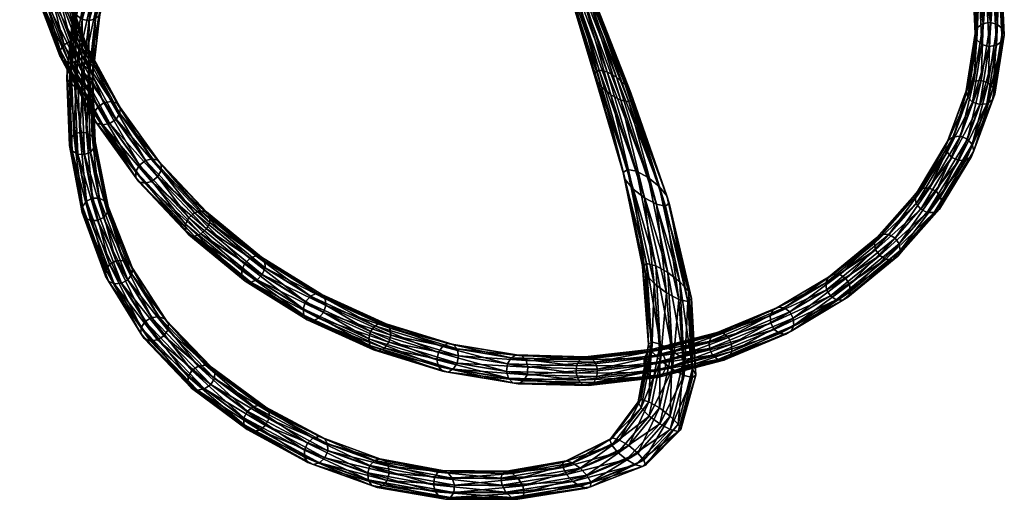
# Model space of a CAD drawing. Header units: centimetres. Extents: x -4.39 to 4.15, y -5.81 to 2.82.
# Tile 1 of 3: x -4.34 to 4.15, y -5.81 to -1.67. Entities that reach past the tile are written whole.
import ezdxf

# ---------------------------------------------------------------- set-up
doc = ezdxf.new("R2010")
doc.units = ezdxf.units.CM
doc.layers.get('0').update_dxf_attribs({"true_color": 0x5890e1})

msp = doc.modelspace()

# ---------------------------------------------------------------- meshes
at = {"color": 81, "true_color": 0x99e499}
mesh = msp.add_polyface(dxfattribs=at)
corners = [(0.3273, -0.6792, 35.9708), (0.5842, -1.4332, 36.3052), (0.6101, -1.4868, 36.3047), (0.3369, -0.7274, 35.967), (0.6108, -1.528, 36.293), (0.3318, -0.7653, 35.9541), (0.5836, -1.5457, 36.2736), (0.3104, -0.7828, 35.9357), (0.5323, -1.5353, 36.2517), (0.2741, -0.7754, 35.9169), (0.4699, -1.4996, 36.233), (0.2314, -0.7451, 35.9024), (0.4157, -1.4481, 36.2223), (0.6185, -2.1305, 36.7656), (0.3931, -1.3533, 36.2333), (0.3872, -1.3945, 36.2223), (0.6245, -2.183, 36.7639), (0.6565, -2.1082, 36.7816), (0.4295, -1.3353, 36.2525), (0.7256, -2.1214, 36.8075), (0.4833, -1.3456, 36.2749), (0.8066, -2.1668, 36.8361), (0.5391, -1.3815, 36.2942), (0.8803, -2.2328, 36.8603), (0.9297, -2.3021, 36.8736), (0.942, -2.3561, 36.8727), (0.9115, -2.3799, 36.8574), (0.8437, -2.3665, 36.8316), (0.7564, -2.3195, 36.8022), (0.6752, -2.2522, 36.7773), (0.8627, -2.9895, 37.5803), (0.8799, -3.051, 37.5885), (0.8993, -2.9635, 37.5933), (0.9784, -2.9797, 37.6242), (1.0782, -3.034, 37.6646), (1.1732, -3.1117, 37.7039), (1.2395, -3.1922, 37.7312), (1.2597, -3.2538, 37.7394), (1.2273, -3.2802, 37.7261), (1.1494, -3.2641, 37.6952), (1.0466, -3.2097, 37.6548), (0.9474, -3.1317, 37.6158), (1.0307, -3.8026, 38.5714), (1.0632, -3.7766, 38.5847), (1.1433, -3.795, 38.6209), (1.2492, -3.8526, 38.6702), (1.3525, -3.9337, 38.7191), (1.131, -3.9488, 38.6188), (1.0555, -3.8658, 38.584)]
mesh.append_faces([[corners[k] for k in face] for face in [(0, 1, 2), (3, 2, 4), (5, 4, 6), (7, 6, 8), (9, 8, 10), (11, 10, 12), (13, 14, 15), (15, 16, 13), (17, 18, 14), (14, 13, 17), (19, 20, 18), (18, 17, 19), (21, 22, 20), (20, 19, 21), (23, 1, 22), (22, 21, 23), (24, 2, 1), (1, 23, 24), (25, 4, 2), (2, 24, 25), (26, 6, 4), (4, 25, 26), (27, 8, 6), (6, 26, 27), (28, 10, 8), (8, 27, 28), (29, 12, 10), (10, 28, 29), (16, 15, 12), (12, 29, 16), (30, 13, 16), (16, 31, 30), (32, 17, 13), (13, 30, 32), (33, 19, 17), (17, 32, 33), (34, 21, 19), (19, 33, 34), (35, 23, 21), (21, 34, 35), (36, 24, 23), (23, 35, 36), (37, 25, 24), (24, 36, 37), (38, 26, 25), (25, 37, 38), (39, 27, 26), (26, 38, 39), (40, 28, 27), (27, 39, 40), (41, 29, 28), (28, 40, 41), (31, 16, 29), (29, 41, 31), (42, 30, 31), (43, 32, 30), (44, 33, 32), (45, 34, 33), (46, 35, 34), (47, 41, 40), (48, 31, 41)]], dxfattribs={"vtx2": -1, "color": 81})
mesh = msp.add_polyface(dxfattribs=at)
corners = [(-3.8991, -2.0807, 50.5612), (-3.8373, -1.4987, 51.3403), (-3.7832, -1.484, 51.3227), (-3.8468, -2.0628, 50.5515), (-3.7231, -1.4954, 51.3287), (-3.7882, -2.0707, 50.5664), (-3.6731, -1.53, 51.3566), (-3.7392, -2.1023, 50.6018), (-3.6471, -1.5785, 51.3992), (-3.7135, -2.1492, 50.6486), (-3.6525, -1.628, 51.4455), (-3.7187, -2.1989, 50.6948), (-3.6878, -1.6652, 51.4829), (-3.7532, -2.2381, 50.728), (-3.7431, -1.6801, 51.5014), (-3.8073, -2.2562, 50.7391), (-3.8031, -1.6687, 51.4956), (-3.8657, -2.2484, 50.7245), (-3.8517, -1.634, 51.467), (-3.9129, -2.2166, 50.6881), (-3.8765, -1.5853, 51.4235), (-3.9368, -2.1694, 50.6399), (-3.8712, -1.5358, 51.3771), (-3.9318, -2.1197, 50.5934), (-3.6268, -0.9193, 52.09), (-3.5655, -0.9341, 52.0872), (-3.515, -0.9718, 52.1073), (-3.489, -1.0223, 52.1451), (-3.4948, -1.0721, 52.1906), (-3.5308, -1.1077, 52.2315), (-3.5871, -1.1198, 52.2569), (-3.6483, -1.1049, 52.2598), (-3.698, -1.0672, 52.2393), (-3.7233, -1.0166, 52.2011), (-3.7176, -0.9669, 52.1556), (-3.6824, -0.9312, 52.1149), (-3.9664, -1.3541, 78.0058), (-3.759, -1.9029, 77.2494), (-3.7871, -1.8639, 77.2071), (-3.9948, -1.3136, 77.9652), (-3.9706, -1.4036, 78.0506), (-3.7627, -1.9529, 77.2928), (-4.0063, -1.4488, 78.0874), (-3.7972, -2.0004, 77.3259), (-4.0639, -1.4775, 78.1064), (-3.8533, -2.0328, 77.3396), (-4.1279, -1.4821, 78.1025), (-3.9159, -2.0414, 77.3303), (-4.1813, -1.4614, 78.0768), (-3.9682, -2.0238, 77.3005), (-4.2096, -1.4208, 78.0361), (-3.9963, -1.9849, 77.2583), (-4.2054, -1.3713, 77.9913), (-3.9926, -1.9349, 77.2148), (-4.1698, -1.3262, 77.9546), (-3.9581, -1.8873, 77.1818), (-4.1122, -1.2974, 77.9356), (-3.902, -1.8549, 77.1681), (-4.0482, -1.2928, 77.9395), (-3.8394, -1.8464, 77.1774), (-4.0999, -0.8459, 78.8158), (-4.1363, -0.889, 78.8558), (-4.1949, -0.9143, 78.8799), (-4.2598, -0.9148, 78.8816), (-4.3139, -0.8906, 78.8604), (-4.3424, -0.8479, 78.8221), (-4.3379, -0.7984, 78.7769)]
mesh.append_faces([[corners[k] for k in face] for face in [(0, 1, 2), (3, 2, 4), (5, 4, 6), (7, 6, 8), (9, 8, 10), (11, 10, 12), (13, 12, 14), (15, 14, 16), (17, 16, 18), (19, 18, 20), (21, 20, 22), (23, 22, 1), (24, 2, 1), (25, 4, 2), (26, 6, 4), (27, 8, 6), (28, 10, 8), (8, 27, 28), (29, 12, 10), (10, 28, 29), (30, 14, 12), (12, 29, 30), (31, 16, 14), (14, 30, 31), (32, 18, 16), (16, 31, 32), (33, 20, 18), (18, 32, 33), (34, 22, 20), (35, 1, 22), (36, 37, 38), (38, 39, 36), (40, 41, 37), (37, 36, 40), (42, 43, 41), (41, 40, 42), (44, 45, 43), (43, 42, 44), (46, 47, 45), (45, 44, 46), (48, 49, 47), (47, 46, 48), (50, 51, 49), (49, 48, 50), (52, 53, 51), (51, 50, 52), (54, 55, 53), (53, 52, 54), (56, 57, 55), (55, 54, 56), (58, 59, 57), (57, 56, 58), (39, 38, 59), (59, 58, 39), (60, 40, 36), (61, 42, 40), (62, 44, 42), (63, 46, 44), (64, 48, 46), (65, 50, 48), (66, 52, 50)]], dxfattribs={"vtx2": -1, "color": 81})
mesh = msp.add_polyface(dxfattribs=at)
corners = [(3.9285, -0.8732, 63.343), (4.0584, -1.3793, 64.035), (3.9954, -1.3934, 64.032), (3.8671, -0.891, 63.345), (3.9339, -1.3795, 64.0498), (3.8068, -0.8802, 63.3671), (3.8903, -1.3413, 64.0836), (4.0925, -1.7119, 64.8602), (4.0666, -1.1979, 64.1694), (4.0048, -1.184, 64.1872), (4.0305, -1.6946, 64.8734), (4.1365, -1.7524, 64.8294), (4.1108, -1.2361, 64.1356), (4.1505, -1.8052, 64.7891), (4.1253, -1.2885, 64.0948), (4.1307, -1.8562, 64.7503), (4.1061, -1.3409, 64.058), (4.0824, -1.8917, 64.7233), (4.0189, -1.9021, 64.7153), (3.9573, -1.8848, 64.7286), (3.9139, -1.8443, 64.7594), (3.9001, -1.7914, 64.7996), (3.8761, -1.2889, 64.1244), (3.9196, -1.7405, 64.8384), (3.895, -1.2365, 64.1612), (3.9673, -1.705, 64.8655), (3.942, -1.1981, 64.1842), (4.0126, -2.2176, 65.5459), (3.9516, -2.1967, 65.5543), (4.0556, -2.2607, 65.5185), (4.0689, -2.3144, 65.4794), (4.0488, -2.3643, 65.4392), (4.0009, -2.3972, 65.4086), (3.9381, -2.404, 65.3957), (3.8774, -2.3832, 65.4041), (3.8349, -2.3401, 65.4315), (3.8218, -2.2864, 65.4706), (3.8416, -2.2364, 65.5108), (3.889, -2.2036, 65.5415), (3.8329, -2.7021, 66.2273), (3.8742, -2.7479, 66.2037), (3.8865, -2.8029, 66.1664), (3.8663, -2.8522, 66.1254), (3.6583, -2.8162, 66.1011), (3.6462, -2.7612, 66.1384), (3.666, -2.7118, 66.1795), (3.7127, -2.6813, 66.2133), (3.7737, -2.6777, 66.2308)]
mesh.append_faces([[corners[k] for k in face] for face in [(0, 1, 2), (3, 2, 4), (5, 4, 6), (7, 8, 9), (9, 10, 7), (11, 12, 8), (8, 7, 11), (13, 14, 12), (12, 11, 13), (15, 16, 14), (14, 13, 15), (17, 1, 16), (16, 15, 17), (18, 2, 1), (1, 17, 18), (19, 4, 2), (2, 18, 19), (20, 6, 4), (4, 19, 20), (21, 22, 6), (6, 20, 21), (23, 24, 22), (22, 21, 23), (25, 26, 24), (24, 23, 25), (10, 9, 26), (26, 25, 10), (27, 7, 10), (10, 28, 27), (29, 11, 7), (7, 27, 29), (30, 13, 11), (11, 29, 30), (31, 15, 13), (13, 30, 31), (32, 17, 15), (15, 31, 32), (33, 18, 17), (17, 32, 33), (34, 19, 18), (18, 33, 34), (35, 20, 19), (19, 34, 35), (36, 21, 20), (20, 35, 36), (37, 23, 21), (21, 36, 37), (38, 25, 23), (23, 37, 38), (28, 10, 25), (25, 38, 28), (39, 27, 28), (40, 29, 27), (41, 30, 29), (42, 31, 30), (43, 35, 34), (44, 36, 35), (45, 37, 36), (46, 38, 37), (47, 28, 38), (38, 46, 47)]], dxfattribs={"vtx2": -1, "color": 81})
mesh = msp.add_polyface(dxfattribs=at)
corners = [(-3.8468, -2.0628, 50.5515), (-3.8237, -2.6437, 49.7916), (-3.8754, -2.6652, 49.7942), (-3.8991, -2.0807, 50.5612), (-3.7882, -2.0707, 50.5664), (-3.7657, -2.6479, 49.814), (-3.7392, -2.1023, 50.6018), (-3.7168, -2.6765, 49.8552), (-3.7135, -2.1492, 50.6486), (-3.6911, -2.7221, 49.9048), (-3.7187, -2.1989, 50.6948), (-3.6961, -2.7724, 49.95), (-3.7532, -2.2381, 50.728), (-3.7303, -2.8141, 49.9789), (-3.8073, -2.2562, 50.7391), (-3.7839, -2.8359, 49.9833), (-3.8657, -2.2484, 50.7245), (-3.8418, -2.8319, 49.9613), (-3.9129, -2.2166, 50.6881), (-3.9368, -2.1694, 50.6399), (-3.9123, -2.7571, 49.8674), (-3.8885, -2.803, 49.9187), (-3.9318, -2.1197, 50.5934), (-3.9075, -2.7067, 49.8218), (-3.7832, -1.484, 51.3227), (-3.7231, -1.4954, 51.3287), (-3.6731, -1.53, 51.3566), (-3.6471, -1.5785, 51.3992), (-3.6525, -1.628, 51.4455), (-3.6878, -1.6652, 51.4829), (-3.7431, -1.6801, 51.5014), (-3.8031, -1.6687, 51.4956), (-3.8517, -1.634, 51.467), (-3.8765, -1.5853, 51.4235), (-3.8712, -1.5358, 51.3771), (-3.8373, -1.4987, 51.3403), (-3.1495, -2.8848, 75.7279), (-3.5037, -2.3918, 76.4606), (-3.4758, -2.4297, 76.5036), (-3.3092, -2.9275, 75.6762), (-3.6695, -2.4254, 76.4215), (-3.6155, -2.3893, 76.4132), (-3.2578, -2.8879, 75.6733), (-3.5548, -2.377, 76.4275), (-3.1994, -2.8722, 75.6922), (-3.759, -1.9029, 77.2494), (-3.7871, -1.8639, 77.2071), (-3.7627, -1.9529, 77.2928), (-3.4787, -2.4806, 76.545), (-3.7972, -2.0004, 77.3259), (-3.5116, -2.5308, 76.5737), (-3.8533, -2.0328, 77.3396), (-3.5656, -2.5669, 76.582), (-3.9159, -2.0414, 77.3303), (-3.6263, -2.5792, 76.5677), (-3.9682, -2.0238, 77.3005), (-3.6774, -2.5644, 76.5345), (-3.9963, -1.9849, 77.2583), (-3.7052, -2.5265, 76.4915), (-3.9926, -1.9349, 77.2148), (-3.7023, -2.4756, 76.4501), (-3.9581, -1.8873, 77.1818), (-3.902, -1.8549, 77.1681), (-3.8394, -1.8464, 77.1774)]
mesh.append_faces([[corners[k] for k in face] for face in [(0, 1, 2), (2, 3, 0), (4, 5, 1), (1, 0, 4), (6, 7, 5), (5, 4, 6), (8, 9, 7), (7, 6, 8), (10, 11, 9), (9, 8, 10), (12, 13, 11), (11, 10, 12), (13, 12, 14), (15, 14, 16), (17, 16, 18), (19, 20, 21), (21, 18, 19), (22, 23, 20), (20, 19, 22), (3, 2, 23), (23, 22, 3), (24, 0, 3), (25, 4, 0), (26, 6, 4), (27, 8, 6), (28, 10, 8), (29, 12, 10), (30, 14, 12), (31, 16, 14), (32, 18, 16), (33, 19, 18), (34, 22, 19), (35, 3, 22), (36, 37, 38), (39, 40, 41), (42, 41, 43), (44, 43, 37), (45, 38, 37), (37, 46, 45), (47, 48, 38), (38, 45, 47), (49, 50, 48), (48, 47, 49), (51, 52, 50), (50, 49, 51), (53, 54, 52), (52, 51, 53), (55, 56, 54), (54, 53, 55), (57, 58, 56), (56, 55, 57), (59, 60, 58), (58, 57, 59), (61, 40, 60), (60, 59, 61), (62, 41, 40), (40, 61, 62), (63, 43, 41), (41, 62, 63), (46, 37, 43), (43, 63, 46)]], dxfattribs={"vtx2": -1, "color": 81})
mesh = msp.add_polyface(dxfattribs=at)
corners = [(3.9516, -2.1967, 65.5543), (3.7737, -2.6777, 66.2308), (3.8329, -2.7021, 66.2273), (4.0126, -2.2176, 65.5459), (3.8742, -2.7479, 66.2037), (4.0556, -2.2607, 65.5185), (3.8865, -2.8029, 66.1664), (4.0689, -2.3144, 65.4794), (3.8663, -2.8522, 66.1254), (3.8193, -2.8828, 66.0916), (4.0009, -2.3972, 65.4086), (4.0488, -2.3643, 65.4392), (3.7581, -2.8864, 66.0741), (3.9381, -2.404, 65.3957), (3.6992, -2.862, 66.0776), (3.8774, -2.3832, 65.4041), (3.6583, -2.8162, 66.1011), (3.8349, -2.3401, 65.4315), (3.6462, -2.7612, 66.1384), (3.8218, -2.2864, 65.4706), (3.666, -2.7118, 66.1795), (3.8416, -2.2364, 65.5108), (3.7127, -2.6813, 66.2133), (3.5622, -3.1529, 66.9052), (3.5056, -3.1253, 66.9038), (3.6012, -3.2013, 66.8858), (3.6119, -3.2575, 66.8507), (3.5913, -3.3064, 66.8094), (3.5453, -3.3349, 66.7728), (3.4861, -3.3355, 66.7509), (3.4297, -3.3081, 66.7495), (3.3912, -3.2598, 66.769), (3.3806, -3.2037, 66.8041), (3.4008, -3.1546, 66.8454), (3.4465, -3.126, 66.8819), (3.2081, -3.556, 67.5799), (3.1544, -3.5256, 67.5736), (3.2442, -3.6067, 67.5649), (3.2528, -3.6642, 67.5326), (3.2317, -3.713, 67.4915), (3.1864, -3.7401, 67.4529), (3.1294, -3.7382, 67.4269), (3.0758, -3.7079, 67.4206), (3.04, -3.6573, 67.4357), (3.0314, -3.5998, 67.468), (3.0524, -3.551, 67.509), (3.0974, -3.5238, 67.5476)]
mesh.append_faces([[corners[k] for k in face] for face in [(0, 1, 2), (3, 2, 4), (5, 4, 6), (7, 6, 8), (9, 10, 11), (11, 8, 9), (12, 13, 10), (10, 9, 12), (14, 15, 13), (13, 12, 14), (15, 14, 16), (17, 16, 18), (19, 18, 20), (21, 20, 22), (23, 2, 1), (1, 24, 23), (25, 4, 2), (2, 23, 25), (26, 6, 4), (4, 25, 26), (27, 8, 6), (6, 26, 27), (28, 9, 8), (8, 27, 28), (29, 12, 9), (9, 28, 29), (30, 14, 12), (12, 29, 30), (31, 16, 14), (14, 30, 31), (32, 18, 16), (16, 31, 32), (33, 20, 18), (18, 32, 33), (34, 22, 20), (20, 33, 34), (24, 1, 22), (22, 34, 24), (35, 23, 24), (24, 36, 35), (37, 25, 23), (23, 35, 37), (38, 26, 25), (25, 37, 38), (39, 27, 26), (26, 38, 39), (40, 28, 27), (27, 39, 40), (41, 29, 28), (28, 40, 41), (42, 30, 29), (29, 41, 42), (43, 31, 30), (30, 42, 43), (44, 32, 31), (45, 33, 32), (32, 44, 45), (46, 34, 33), (33, 45, 46), (36, 24, 34), (34, 46, 36)]], dxfattribs={"vtx2": -1, "color": 81})
mesh = msp.add_polyface(dxfattribs=at)
corners = [(-3.715, -3.2132, 49.0513), (-3.5119, -3.7542, 48.3228), (-3.5664, -3.784, 48.3168), (-3.7676, -3.2387, 49.0487), (-3.6557, -3.2133, 49.0786), (-3.4503, -3.7502, 48.3523), (-3.6057, -3.239, 49.1231), (-3.3983, -3.7729, 48.3972), (-3.5791, -3.2835, 49.1735), (-3.3704, -3.8162, 48.4459), (-3.5838, -3.3349, 49.2169), (-3.3745, -3.8687, 48.4859), (-3.6182, -3.3796, 49.2418), (-3.4094, -3.9164, 48.5067), (-3.6727, -3.4055, 49.241), (-3.4652, -3.9464, 48.5023), (-3.7318, -3.4055, 49.2142), (-3.5265, -3.9507, 48.4733), (-3.7798, -3.3795, 49.1683), (-3.5769, -3.9279, 48.4273), (-3.8045, -3.3347, 49.116), (-3.6035, -3.8843, 48.377), (-3.8001, -3.2831, 49.0722), (-3.5997, -3.8315, 48.3364), (-3.8237, -2.6437, 49.7916), (-3.8754, -2.6652, 49.7942), (-3.7657, -2.6479, 49.814), (-3.7168, -2.6765, 49.8552), (-3.6911, -2.7221, 49.9048), (-3.6961, -2.7724, 49.95), (-3.7303, -2.8141, 49.9789), (-3.7839, -2.8359, 49.9833), (-3.8418, -2.8319, 49.9613), (-3.8885, -2.803, 49.9187), (-3.9123, -2.7571, 49.8674), (-3.9075, -2.7067, 49.8218), (-3.8073, -2.2562, 50.7391), (-3.8657, -2.2484, 50.7245), (-3.9129, -2.2166, 50.6881), (-3.2053, -3.0669, 75.8364), (-3.5656, -2.5669, 76.582), (-3.6263, -2.5792, 76.5677), (-3.6774, -2.5644, 76.5345), (-3.3135, -3.07, 75.7816), (-3.2637, -3.0826, 75.8174), (-3.7052, -2.5265, 76.4915), (-3.3413, -3.0327, 75.7386), (-3.7023, -2.4756, 76.4501), (-3.3398, -2.9805, 75.7001), (-3.6695, -2.4254, 76.4215), (-3.3092, -2.9275, 75.6762)]
mesh.append_faces([[corners[k] for k in face] for face in [(0, 1, 2), (2, 3, 0), (4, 5, 1), (1, 0, 4), (6, 7, 5), (5, 4, 6), (8, 9, 7), (7, 6, 8), (10, 11, 9), (9, 8, 10), (12, 13, 11), (11, 10, 12), (14, 15, 13), (13, 12, 14), (16, 17, 15), (15, 14, 16), (18, 19, 17), (17, 16, 18), (20, 21, 19), (19, 18, 20), (22, 23, 21), (21, 20, 22), (3, 2, 23), (23, 22, 3), (24, 0, 3), (3, 25, 24), (26, 4, 0), (0, 24, 26), (27, 6, 4), (4, 26, 27), (28, 8, 6), (6, 27, 28), (29, 10, 8), (8, 28, 29), (30, 12, 10), (10, 29, 30), (31, 14, 12), (12, 30, 31), (32, 16, 14), (14, 31, 32), (33, 18, 16), (16, 32, 33), (34, 20, 18), (18, 33, 34), (35, 22, 20), (20, 34, 35), (25, 3, 22), (22, 35, 25), (36, 31, 30), (37, 32, 31), (38, 33, 32), (39, 40, 41), (42, 43, 44), (44, 41, 42), (45, 46, 43), (43, 42, 45), (47, 48, 46), (46, 45, 47), (49, 50, 48), (48, 47, 49)]], dxfattribs={"vtx2": -1, "color": 81})
mesh = msp.add_polyface(dxfattribs=at)
corners = [(-1.8354, -4.0578, 73.5659), (-2.3583, -3.7317, 74.2485), (-2.3049, -3.7109, 74.2749), (-1.7845, -4.0351, 73.5955), (-2.2574, -3.7205, 74.3134), (-2.7031, -3.3684, 75.0534), (-2.2285, -3.758, 74.3538), (-2.7313, -3.3312, 75.0114), (-2.703, -3.4221, 75.0887), (-2.226, -3.8133, 74.3852), (-2.7308, -3.4779, 75.1077), (-2.2505, -3.8717, 74.399), (-2.7791, -3.5208, 75.1054), (-2.2954, -3.9174, 74.3917), (-2.835, -3.5393, 75.0822), (-2.3488, -3.9382, 74.3652), (-2.8836, -3.5285, 75.0446), (-2.3963, -3.9286, 74.3265), (-2.9117, -3.4912, 75.0026), (-2.4252, -3.8911, 74.2862), (-2.9119, -3.4375, 74.9675), (-2.4277, -3.8358, 74.255), (-2.8842, -3.3818, 74.9485), (-2.4033, -3.7775, 74.2412), (-2.8358, -3.3389, 74.9509), (-2.7799, -3.3204, 74.9739), (-3.1217, -2.9221, 75.7708), (-3.1495, -2.8848, 75.7279), (-3.1233, -2.9743, 75.8095), (-3.1539, -3.0273, 75.8335), (-3.2053, -3.0669, 75.8364), (-3.2637, -3.0826, 75.8174), (-3.3135, -3.07, 75.7816), (-3.3413, -3.0327, 75.7386), (-3.3398, -2.9805, 75.7001), (-3.3092, -2.9275, 75.6762), (-3.2578, -2.8879, 75.6733), (-3.1994, -2.8722, 75.6922), (-3.4758, -2.4297, 76.5036), (-3.4787, -2.4806, 76.545), (-3.5116, -2.5308, 76.5737), (-3.5656, -2.5669, 76.582), (-3.6263, -2.5792, 76.5677), (-3.6155, -2.3893, 76.4132), (-3.5548, -2.377, 76.4275), (-3.5037, -2.3918, 76.4606)]
mesh.append_faces([[corners[k] for k in face] for face in [(0, 1, 2), (3, 2, 4), (5, 6, 4), (4, 7, 5), (8, 9, 6), (6, 5, 8), (10, 11, 9), (9, 8, 10), (12, 13, 11), (11, 10, 12), (14, 15, 13), (13, 12, 14), (16, 17, 15), (15, 14, 16), (18, 19, 17), (17, 16, 18), (20, 21, 19), (19, 18, 20), (22, 23, 21), (21, 20, 22), (24, 1, 23), (23, 22, 24), (25, 2, 1), (1, 24, 25), (7, 4, 2), (2, 25, 7), (26, 5, 7), (7, 27, 26), (28, 8, 5), (5, 26, 28), (29, 10, 8), (8, 28, 29), (30, 12, 10), (10, 29, 30), (31, 14, 12), (12, 30, 31), (32, 16, 14), (14, 31, 32), (33, 18, 16), (16, 32, 33), (34, 20, 18), (18, 33, 34), (35, 22, 20), (20, 34, 35), (36, 24, 22), (22, 35, 36), (37, 25, 24), (24, 36, 37), (27, 7, 25), (25, 37, 27), (38, 26, 27), (39, 28, 26), (26, 38, 39), (40, 29, 28), (28, 39, 40), (41, 30, 29), (29, 40, 41), (42, 31, 30), (43, 36, 35), (44, 37, 36), (45, 27, 37)]], dxfattribs={"vtx2": -1, "color": 81})
mesh = msp.add_polyface(dxfattribs=at)
corners = [(0.8799, -3.051, 37.5885), (1.0555, -3.8658, 38.584), (1.0307, -3.8026, 38.5714), (0.8627, -2.9895, 37.5803), (1.0632, -3.7766, 38.5847), (0.8993, -2.9635, 37.5933), (1.1433, -3.795, 38.6209), (0.9784, -2.9797, 37.6242), (1.2492, -3.8526, 38.6702), (1.0782, -3.034, 37.6646), (1.3525, -3.9337, 38.7191), (1.4265, -4.0161, 38.754), (1.2395, -3.1922, 37.7312), (1.1732, -3.1117, 37.7039), (1.4517, -4.0779, 38.7654), (1.2597, -3.2538, 37.7394), (1.4213, -4.1032, 38.7508), (1.2273, -3.2802, 37.7261), (1.3427, -4.0854, 38.7147), (1.1494, -3.2641, 37.6952), (1.2364, -4.0291, 38.6665), (1.0466, -3.2097, 37.6548), (1.131, -3.9488, 38.6188), (0.9474, -3.1317, 37.6158), (1.0811, -4.475, 39.6019), (1.1079, -4.4516, 39.6186), (1.1828, -4.4709, 39.6593), (1.2851, -4.5275, 39.7131), (1.1096, -4.5343, 39.6129), (3.3912, -3.2598, 66.769), (3.04, -3.6573, 67.4357), (3.0314, -3.5998, 67.468), (2.7831, -3.9048, 68.2537), (3.2081, -3.556, 67.5799), (3.1544, -3.5256, 67.5736), (2.7322, -3.8719, 68.2426), (2.8162, -3.958, 68.2435), (3.2442, -3.6067, 67.5649), (2.8228, -4.0172, 68.2145), (3.2528, -3.6642, 67.5326), (2.8008, -4.0665, 68.1746), (3.2317, -3.713, 67.4915), (2.7563, -4.0928, 68.1345), (3.1864, -3.7401, 67.4529), (2.7013, -4.0889, 68.1049), (3.1294, -3.7382, 67.4269), (2.6504, -4.056, 68.0937), (3.0758, -3.7079, 67.4206), (2.6174, -4.0028, 68.104), (2.611, -3.9437, 68.133), (2.6329, -3.8943, 68.1729), (3.0524, -3.551, 67.509), (2.6772, -3.868, 68.213), (3.0974, -3.5238, 67.5476), (2.2998, -4.1933, 68.9287), (2.2517, -4.1582, 68.9128), (2.33, -4.2488, 68.9234), (2.3342, -4.3099, 68.8984), (2.1359, -4.2899, 68.776), (2.1318, -4.2289, 68.801), (2.1548, -4.1788, 68.8391), (2.1987, -4.1529, 68.88)]
mesh.append_faces([[corners[k] for k in face] for face in [(0, 1, 2), (3, 2, 4), (5, 4, 6), (7, 6, 8), (9, 8, 10), (11, 12, 13), (13, 10, 11), (14, 15, 12), (12, 11, 14), (16, 17, 15), (15, 14, 16), (18, 19, 17), (17, 16, 18), (20, 21, 19), (19, 18, 20), (21, 20, 22), (23, 22, 1), (24, 2, 1), (25, 4, 2), (26, 6, 4), (27, 8, 6), (28, 1, 22), (29, 30, 31), (32, 33, 34), (34, 35, 32), (36, 37, 33), (33, 32, 36), (38, 39, 37), (37, 36, 38), (40, 41, 39), (39, 38, 40), (42, 43, 41), (41, 40, 42), (44, 45, 43), (43, 42, 44), (46, 47, 45), (45, 44, 46), (48, 30, 47), (47, 46, 48), (49, 31, 30), (30, 48, 49), (50, 51, 31), (31, 49, 50), (52, 53, 51), (51, 50, 52), (35, 34, 53), (53, 52, 35), (54, 32, 35), (35, 55, 54), (56, 36, 32), (32, 54, 56), (57, 38, 36), (58, 48, 46), (59, 49, 48), (60, 50, 49), (49, 59, 60), (61, 52, 50), (50, 60, 61), (55, 35, 52), (52, 61, 55)]], dxfattribs={"vtx2": -1, "color": 81})
mesh = msp.add_polyface(dxfattribs=at)
corners = [(-1.3353, -5.6444, 44.4436), (-1.8846, -5.4469, 45.2173), (-1.8854, -5.3866, 45.1919), (-2.3265, -5.0111, 45.9993), (-1.813, -5.2843, 45.2066), (-1.8591, -5.3271, 45.1882), (-2.3778, -5.0513, 45.9841), (-2.2679, -4.9978, 46.0324), (-1.7597, -5.2697, 45.2423), (-2.2181, -5.0151, 46.0748), (-1.7135, -5.287, 45.2858), (-2.1904, -5.0584, 46.1154), (-1.6864, -5.3319, 45.3261), (-2.192, -5.1162, 46.1436), (-1.6856, -5.3922, 45.3524), (-2.2222, -5.173, 46.1515), (-1.7113, -5.452, 45.3572), (-2.273, -5.2135, 46.1367), (-1.7569, -5.495, 45.3389), (-2.3309, -5.2267, 46.103), (-1.8103, -5.5096, 45.3024), (-2.3806, -5.2092, 46.0596), (-1.857, -5.492, 45.2577), (-2.4089, -5.1656, 46.0186), (-2.4079, -5.1078, 45.991), (-2.8016, -4.6633, 46.7984), (-2.7395, -4.6522, 46.8294), (-2.6869, -4.6701, 46.8715), (-2.6582, -4.7124, 46.9137), (-2.6608, -4.7678, 46.9451), (-2.6939, -4.8215, 46.957), (-2.7484, -4.8589, 46.946), (-2.8098, -4.8702, 46.9149), (-2.8618, -4.8521, 46.8719), (-1.3233, -4.4834, 72.8981), (-1.8921, -4.2232, 73.5901), (-1.8975, -4.1664, 73.5628), (-1.3321, -4.4253, 72.8745), (-1.8768, -4.1058, 73.554), (-2.2285, -3.758, 74.3538), (-1.7076, -4.0818, 73.6732), (-1.7377, -4.0439, 73.6348), (-2.2574, -3.7205, 74.3134), (-2.226, -3.8133, 74.3852), (-1.7022, -4.1386, 73.7005), (-2.2505, -3.8717, 74.399), (-1.723, -4.1992, 73.7094), (-2.2954, -3.9174, 74.3917), (-1.7643, -4.2472, 73.6974), (-2.3488, -3.9382, 74.3652), (-1.8152, -4.2699, 73.6678), (-2.3963, -3.9286, 74.3265), (-1.8619, -4.2611, 73.6286), (-2.4252, -3.8911, 74.2862), (-2.4277, -3.8358, 74.255), (-2.4033, -3.7775, 74.2412), (-2.3583, -3.7317, 74.2485), (-1.8354, -4.0578, 73.5659), (-2.3049, -3.7109, 74.2749), (-1.7845, -4.0351, 73.5955)]
mesh.append_faces([[corners[k] for k in face] for face in [(0, 1, 2), (3, 4, 5), (5, 6, 3), (7, 8, 4), (4, 3, 7), (9, 10, 8), (8, 7, 9), (11, 12, 10), (10, 9, 11), (13, 14, 12), (12, 11, 13), (15, 16, 14), (14, 13, 15), (17, 18, 16), (16, 15, 17), (19, 20, 18), (18, 17, 19), (21, 22, 20), (20, 19, 21), (23, 1, 22), (22, 21, 23), (24, 2, 1), (1, 23, 24), (6, 5, 2), (2, 24, 6), (25, 3, 6), (26, 7, 3), (27, 9, 7), (28, 11, 9), (9, 27, 28), (29, 13, 11), (11, 28, 29), (30, 15, 13), (13, 29, 30), (31, 17, 15), (32, 19, 17), (33, 21, 19), (34, 35, 36), (37, 36, 38), (39, 40, 41), (41, 42, 39), (43, 44, 40), (40, 39, 43), (45, 46, 44), (44, 43, 45), (47, 48, 46), (46, 45, 47), (49, 50, 48), (48, 47, 49), (51, 52, 50), (50, 49, 51), (53, 35, 52), (52, 51, 53), (54, 36, 35), (35, 53, 54), (55, 38, 36), (36, 54, 55), (56, 57, 38), (38, 55, 56), (58, 59, 57), (42, 41, 59)]], dxfattribs={"vtx2": -1, "color": 81})
mesh = msp.add_polyface(dxfattribs=at)
corners = [(-2.3778, -5.0513, 45.9841), (-2.8562, -4.7006, 46.7867), (-2.8016, -4.6633, 46.7984), (-2.3265, -5.0111, 45.9993), (-2.7395, -4.6522, 46.8294), (-2.2679, -4.9978, 46.0324), (-2.6869, -4.6701, 46.8715), (-2.2222, -5.173, 46.1515), (-2.6939, -4.8215, 46.957), (-2.7484, -4.8589, 46.946), (-2.273, -5.2135, 46.1367), (-2.8098, -4.8702, 46.9149), (-2.3309, -5.2267, 46.103), (-2.8618, -4.8521, 46.8719), (-2.8907, -4.8096, 46.829), (-2.4089, -5.1656, 46.0186), (-2.3806, -5.2092, 46.0596), (-2.8888, -4.7541, 46.7978), (-2.4079, -5.1078, 45.991), (-3.2054, -4.2429, 47.5771), (-3.261, -4.2767, 47.5685), (-3.1423, -4.2349, 47.6071), (-3.0891, -4.2547, 47.6504), (-3.0602, -4.297, 47.6957), (-2.6582, -4.7124, 46.9137), (-3.0636, -4.3507, 47.7313), (-2.6608, -4.7678, 46.9451), (-3.0982, -4.4013, 47.7477), (-3.1544, -4.4353, 47.7402), (-3.2169, -4.4436, 47.7105), (-3.2692, -4.4237, 47.6664), (-3.2975, -4.3811, 47.6199), (-3.2946, -4.3273, 47.584), (-3.5119, -3.7542, 48.3228), (-3.5664, -3.784, 48.3168), (-3.4503, -3.7502, 48.3523), (-3.3983, -3.7729, 48.3972), (-3.3704, -3.8162, 48.4459), (-3.3745, -3.8687, 48.4859), (-3.4094, -3.9164, 48.5067), (-3.4652, -3.9464, 48.5023), (-3.5265, -3.9507, 48.4733), (-3.5769, -3.9279, 48.4273), (-3.6035, -3.8843, 48.377), (-3.5997, -3.8315, 48.3364)]
mesh.append_faces([[corners[k] for k in face] for face in [(0, 1, 2), (3, 2, 4), (5, 4, 6), (7, 8, 9), (10, 9, 11), (12, 11, 13), (14, 15, 16), (16, 13, 14), (17, 18, 15), (15, 14, 17), (1, 0, 18), (18, 17, 1), (19, 2, 1), (1, 20, 19), (21, 4, 2), (2, 19, 21), (22, 6, 4), (4, 21, 22), (23, 24, 6), (6, 22, 23), (25, 26, 24), (24, 23, 25), (27, 8, 26), (26, 25, 27), (28, 9, 8), (8, 27, 28), (29, 11, 9), (9, 28, 29), (30, 13, 11), (11, 29, 30), (31, 14, 13), (13, 30, 31), (32, 17, 14), (14, 31, 32), (20, 1, 17), (17, 32, 20), (33, 19, 20), (20, 34, 33), (35, 21, 19), (19, 33, 35), (36, 22, 21), (21, 35, 36), (37, 23, 22), (22, 36, 37), (38, 25, 23), (23, 37, 38), (39, 27, 25), (25, 38, 39), (40, 28, 27), (27, 39, 40), (41, 29, 28), (28, 40, 41), (42, 30, 29), (29, 41, 42), (43, 31, 30), (30, 42, 43), (44, 32, 31), (31, 43, 44), (34, 20, 32), (32, 44, 34)]], dxfattribs={"vtx2": -1, "color": 81})
mesh = msp.add_polyface(dxfattribs=at)
corners = [(1.0555, -3.8658, 38.584), (1.1096, -4.5343, 39.6129), (1.0811, -4.475, 39.6019), (1.0307, -3.8026, 38.5714), (1.1079, -4.4516, 39.6186), (1.0632, -3.7766, 38.5847), (1.1828, -4.4709, 39.6593), (1.1433, -3.795, 38.6209), (1.2851, -4.5275, 39.7131), (1.387, -4.6052, 39.7647), (1.3525, -3.9337, 38.7191), (1.2492, -3.8526, 38.6702), (1.3887, -4.7422, 39.7483), (1.3427, -4.0854, 38.7147), (1.4213, -4.1032, 38.7508), (1.2876, -4.6885, 39.697), (1.2364, -4.0291, 38.6665), (1.1854, -4.6126, 39.6478), (1.131, -3.9488, 38.6188), (0.9926, -4.9693, 40.5696), (1.019, -5.022, 40.5741), (1.0158, -4.9496, 40.5917), (1.0829, -4.969, 40.6356), (1.1757, -5.0218, 40.6895), (1.2687, -5.0925, 40.7374), (1.3363, -5.1611, 40.7653), (1.4612, -4.6825, 39.7993), (1.3607, -5.2097, 40.7658), (1.2696, -5.209, 40.6971), (1.462, -4.7605, 39.7887), (1.3362, -5.2269, 40.7404), (1.1788, -5.1603, 40.6472), (1.0872, -5.0921, 40.6026), (0.8314, -5.2992, 41.5097), (0.911, -5.348, 41.5604), (0.9885, -5.4121, 41.6014), (1.042, -5.4731, 41.6199), (1.0569, -5.5153, 41.6112), (1.0298, -5.5293, 41.5796), (0.9692, -5.5123, 41.535), (0.8916, -5.468, 41.4892), (0.8172, -5.4067, 41.4526), (1.7253, -4.3775, 69.585), (1.1647, -4.5229, 70.259), (1.2071, -4.5608, 70.2837), (1.7747, -4.5856, 69.5491), (1.2033, -4.7353, 70.2402), (1.1596, -4.7611, 70.1996), (1.7311, -4.6114, 69.508), (1.1099, -4.7541, 70.162), (1.6797, -4.605, 69.4725), (1.0676, -4.7161, 70.1373), (1.6345, -4.5681, 69.4521), (1.0439, -4.6572, 70.1323), (1.6075, -4.5107, 69.4523), (1.0453, -4.5934, 70.1482), (1.606, -4.448, 69.4729), (1.0714, -4.5417, 70.1809), (1.6303, -4.3969, 69.5085), (1.1151, -4.5158, 70.2214), (1.674, -4.3711, 69.5496), (0.6217, -4.6275, 70.9625), (0.6417, -4.687, 70.9726), (1.2307, -4.6196, 70.2887), (0.637, -4.7514, 70.9616), (1.2293, -4.6835, 70.2728), (0.6088, -4.8035, 70.9324)]
mesh.append_faces([[corners[k] for k in face] for face in [(0, 1, 2), (3, 2, 4), (5, 4, 6), (7, 6, 8), (9, 10, 11), (11, 8, 9), (12, 13, 14), (15, 16, 13), (13, 12, 15), (17, 18, 16), (16, 15, 17), (18, 17, 1), (19, 2, 1), (1, 20, 19), (21, 4, 2), (2, 19, 21), (22, 6, 4), (4, 21, 22), (23, 8, 6), (6, 22, 23), (24, 9, 8), (8, 23, 24), (9, 24, 25), (26, 25, 27), (28, 12, 29), (29, 30, 28), (31, 15, 12), (12, 28, 31), (32, 17, 15), (15, 31, 32), (20, 1, 17), (17, 32, 20), (33, 22, 21), (34, 23, 22), (35, 24, 23), (23, 34, 35), (36, 25, 24), (24, 35, 36), (37, 27, 25), (25, 36, 37), (38, 30, 27), (27, 37, 38), (39, 28, 30), (30, 38, 39), (40, 31, 28), (28, 39, 40), (41, 32, 31), (42, 43, 44), (45, 46, 47), (48, 47, 49), (50, 49, 51), (52, 51, 53), (54, 53, 55), (56, 55, 57), (58, 57, 59), (60, 59, 43), (61, 44, 43), (62, 63, 44), (64, 65, 63), (66, 46, 65)]], dxfattribs={"vtx2": -1, "color": 81})
mesh = msp.add_polyface(dxfattribs=at)
corners = [(1.4612, -4.6825, 39.7993), (1.4265, -4.0161, 38.754), (1.3525, -3.9337, 38.7191), (1.387, -4.6052, 39.7647), (1.4886, -4.7389, 39.8077), (1.4517, -4.0779, 38.7654), (1.462, -4.7605, 39.7887), (1.4213, -4.1032, 38.7508), (1.3887, -4.7422, 39.7483), (1.3363, -5.1611, 40.7653), (1.3607, -5.2097, 40.7658), (1.3362, -5.2269, 40.7404), (2.8162, -3.958, 68.2435), (2.33, -4.2488, 68.9234), (2.3342, -4.3099, 68.8984), (2.3112, -4.3601, 68.8603), (2.8008, -4.0665, 68.1746), (2.8228, -4.0172, 68.2145), (2.2673, -4.386, 68.8194), (2.7563, -4.0928, 68.1345), (2.2141, -4.3806, 68.7866), (2.7013, -4.0889, 68.1049), (2.166, -4.3455, 68.7707), (2.6504, -4.056, 68.0937), (2.1359, -4.2899, 68.776), (2.6174, -4.0028, 68.104), (2.1318, -4.2289, 68.801), (1.7704, -4.4143, 69.6054), (2.2998, -4.1933, 68.9287), (2.2517, -4.1582, 68.9128), (1.7253, -4.3775, 69.585), (1.7975, -4.4718, 69.6053), (1.799, -4.5345, 69.5846), (1.7747, -4.5856, 69.5491), (1.7311, -4.6114, 69.508), (1.6797, -4.605, 69.4725), (1.6345, -4.5681, 69.4521), (1.6075, -4.5107, 69.4523), (1.606, -4.448, 69.4729), (1.6303, -4.3969, 69.5085), (2.1548, -4.1788, 68.8391), (1.674, -4.3711, 69.5496), (2.1987, -4.1529, 68.88), (1.2071, -4.5608, 70.2837), (1.2307, -4.6196, 70.2887), (1.2293, -4.6835, 70.2728), (1.2033, -4.7353, 70.2402), (1.1596, -4.7611, 70.1996), (1.1099, -4.7541, 70.162), (1.0676, -4.7161, 70.1373), (1.0439, -4.6572, 70.1323), (1.0453, -4.5934, 70.1482), (1.0714, -4.5417, 70.1809), (1.1151, -4.5158, 70.2214), (1.1647, -4.5229, 70.259)]
mesh.append_faces([[corners[k] for k in face] for face in [(0, 1, 2), (2, 3, 0), (4, 5, 1), (1, 0, 4), (6, 7, 5), (5, 4, 6), (7, 6, 8), (9, 0, 3), (10, 4, 0), (11, 6, 4), (4, 10, 11), (12, 13, 14), (15, 16, 17), (17, 14, 15), (18, 19, 16), (16, 15, 18), (20, 21, 19), (19, 18, 20), (22, 23, 21), (21, 20, 22), (23, 22, 24), (25, 24, 26), (27, 28, 29), (29, 30, 27), (31, 13, 28), (28, 27, 31), (32, 14, 13), (13, 31, 32), (33, 15, 14), (14, 32, 33), (34, 18, 15), (15, 33, 34), (35, 20, 18), (18, 34, 35), (36, 22, 20), (20, 35, 36), (37, 24, 22), (22, 36, 37), (38, 26, 24), (24, 37, 38), (39, 40, 26), (26, 38, 39), (41, 42, 40), (40, 39, 41), (30, 29, 42), (42, 41, 30), (43, 27, 30), (44, 31, 27), (27, 43, 44), (45, 32, 31), (31, 44, 45), (46, 33, 32), (32, 45, 46), (47, 34, 33), (48, 35, 34), (49, 36, 35), (50, 37, 36), (51, 38, 37), (52, 39, 38), (53, 41, 39), (54, 30, 41)]], dxfattribs={"vtx2": -1, "color": 81})
mesh = msp.add_polyface(dxfattribs=at)
corners = [(-1.2827, -5.476, 44.4393), (-1.813, -5.2843, 45.2066), (-1.7597, -5.2697, 45.2423), (-1.2353, -5.4604, 44.4769), (-1.7135, -5.287, 45.2858), (-0.0108, -4.573, 71.6096), (-0.6031, -4.475, 72.285), (-0.569, -4.5136, 72.3196), (0.0258, -4.6118, 71.6413), (-0.5566, -4.5725, 72.3389), (0.042, -4.6713, 71.6562), (-0.5692, -4.6361, 72.338), (0.0336, -4.7356, 71.6502), (-0.6033, -4.6873, 72.3169), (0.0027, -4.7875, 71.6249), (-0.6499, -4.7124, 72.2814), (-0.0424, -4.813, 71.5872), (-0.6964, -4.7046, 72.2409), (-0.0896, -4.8055, 71.5471), (-0.7305, -4.666, 72.2064), (-0.743, -4.6071, 72.187), (-0.1425, -4.7073, 71.5004), (-0.1263, -4.7667, 71.5153), (-0.7304, -4.5435, 72.1879), (-0.1341, -4.6429, 71.5064), (-0.6963, -4.4923, 72.209), (-0.1031, -4.591, 71.5317), (-0.6496, -4.4672, 72.2446), (-0.058, -4.5654, 71.5694), (-1.1508, -4.3353, 72.9969), (-1.1826, -4.2971, 72.9601), (-1.1421, -4.3934, 73.0205), (-1.1588, -4.4557, 73.0244), (-1.1964, -4.5056, 73.0078), (-1.245, -4.5297, 72.975), (-1.2914, -4.5216, 72.9349), (-1.3233, -4.4834, 72.8981), (-1.3321, -4.4253, 72.8745), (-1.3154, -4.363, 72.8705), (-1.2777, -4.3131, 72.8872), (-1.2291, -4.289, 72.92), (-1.7076, -4.0818, 73.6732), (-1.7377, -4.0439, 73.6348), (-1.7022, -4.1386, 73.7005), (-1.723, -4.1992, 73.7094), (-1.7643, -4.2472, 73.6974), (-1.8152, -4.2699, 73.6678), (-1.8619, -4.2611, 73.6286), (-1.8921, -4.2232, 73.5901), (-1.8975, -4.1664, 73.5628), (-1.8768, -4.1058, 73.554), (-1.8354, -4.0578, 73.5659), (-1.7845, -4.0351, 73.5955)]
mesh.append_faces([[corners[k] for k in face] for face in [(0, 1, 2), (3, 2, 4), (5, 6, 7), (8, 7, 9), (10, 9, 11), (12, 11, 13), (14, 13, 15), (16, 15, 17), (18, 17, 19), (20, 21, 22), (22, 19, 20), (21, 20, 23), (24, 23, 25), (26, 25, 27), (28, 27, 6), (29, 7, 6), (6, 30, 29), (31, 9, 7), (7, 29, 31), (32, 11, 9), (9, 31, 32), (33, 13, 11), (11, 32, 33), (34, 15, 13), (13, 33, 34), (35, 17, 15), (15, 34, 35), (36, 19, 17), (17, 35, 36), (37, 20, 19), (19, 36, 37), (38, 23, 20), (20, 37, 38), (39, 25, 23), (23, 38, 39), (40, 27, 25), (25, 39, 40), (30, 6, 27), (27, 40, 30), (41, 29, 30), (30, 42, 41), (43, 31, 29), (29, 41, 43), (44, 32, 31), (31, 43, 44), (45, 33, 32), (32, 44, 45), (46, 34, 33), (33, 45, 46), (47, 35, 34), (34, 46, 47), (48, 36, 35), (35, 47, 48), (49, 37, 36), (50, 38, 37), (51, 39, 38), (38, 50, 51), (52, 40, 39), (39, 51, 52), (42, 30, 40), (40, 52, 42)]], dxfattribs={"vtx2": -1, "color": 81})
mesh = msp.add_polyface(dxfattribs=at)
corners = [(-0.1769, -5.5845, 42.9632), (0.343, -5.4934, 42.2245), (0.3442, -5.5374, 42.2122), (-0.1918, -5.6288, 42.9452), (-0.1407, -5.5693, 42.999), (0.3726, -5.4781, 42.2568), (-0.0914, -5.5875, 43.0443), (0.4266, -5.4965, 42.3021), (-0.0411, -5.634, 43.0874), (0.4914, -5.5431, 42.3484), (-0.0038, -5.6954, 43.1157), (0.5491, -5.6039, 42.3817), (0.0092, -5.7548, 43.1201), (0.5827, -5.6618, 42.3914), (-0.0068, -5.7968, 43.0992), (-0.0469, -5.8111, 43.0598), (0.5489, -5.7153, 42.3381), (0.5824, -5.702, 42.3748), (-0.099, -5.7942, 43.0137), (0.4925, -5.6988, 42.2927), (-0.1482, -5.75, 42.9734), (0.4292, -5.6561, 42.2507), (-0.1817, -5.6896, 42.9488), (0.3754, -5.5972, 42.2217), (-0.694, -5.5622, 43.7311), (-0.6486, -5.5803, 43.7759), (-0.611, -5.6272, 43.8169), (-0.5914, -5.69, 43.8426), (-0.5963, -5.7516, 43.845), (-0.6252, -5.7958, 43.8232), (-0.6702, -5.8111, 43.7835), (-0.7181, -5.7935, 43.7374), (-0.7553, -5.7474, 43.6976), (0.5823, -4.5889, 70.9341), (-0.0108, -4.573, 71.6096), (0.0258, -4.6118, 71.6413), (0.6217, -4.6275, 70.9625), (0.042, -4.6713, 71.6562), (0.6417, -4.687, 70.9726), (0.0336, -4.7356, 71.6502), (0.637, -4.7514, 70.9616), (0.0027, -4.7875, 71.6249), (0.6088, -4.8035, 70.9324), (-0.0424, -4.813, 71.5872), (-0.0896, -4.8055, 71.5471), (0.5164, -4.8219, 70.8538), (0.5647, -4.8293, 70.893), (-0.1263, -4.7667, 71.5153), (0.477, -4.7833, 70.8254), (-0.1425, -4.7073, 71.5004), (0.4569, -4.7238, 70.8153), (-0.1341, -4.6429, 71.5064), (0.4616, -4.6594, 70.8263), (-0.1031, -4.591, 71.5317), (0.4899, -4.6074, 70.8554), (-0.058, -4.5654, 71.5694), (0.534, -4.5816, 70.8949), (-0.569, -4.5136, 72.3196), (-0.5566, -4.5725, 72.3389), (-0.5692, -4.6361, 72.338), (-0.6033, -4.6873, 72.3169), (-0.6499, -4.7124, 72.2814), (-0.6964, -4.7046, 72.2409), (-0.7305, -4.666, 72.2064), (-0.7304, -4.5435, 72.1879), (-0.6963, -4.4923, 72.209), (-0.6496, -4.4672, 72.2446), (-0.6031, -4.475, 72.285)]
mesh.append_faces([[corners[k] for k in face] for face in [(0, 1, 2), (2, 3, 0), (4, 5, 1), (1, 0, 4), (6, 7, 5), (5, 4, 6), (8, 9, 7), (7, 6, 8), (10, 11, 9), (9, 8, 10), (11, 10, 12), (13, 12, 14), (15, 16, 17), (17, 14, 15), (18, 19, 16), (16, 15, 18), (20, 21, 19), (19, 18, 20), (22, 23, 21), (21, 20, 22), (3, 2, 23), (23, 22, 3), (24, 4, 0), (25, 6, 4), (26, 8, 6), (27, 10, 8), (28, 12, 10), (29, 14, 12), (30, 15, 14), (31, 18, 15), (32, 20, 18), (33, 34, 35), (36, 35, 37), (38, 37, 39), (40, 39, 41), (42, 41, 43), (44, 45, 46), (46, 43, 44), (47, 48, 45), (45, 44, 47), (49, 50, 48), (48, 47, 49), (51, 52, 50), (50, 49, 51), (53, 54, 52), (52, 51, 53), (55, 56, 54), (54, 53, 55), (56, 55, 34), (57, 35, 34), (58, 37, 35), (59, 39, 37), (60, 41, 39), (61, 43, 41), (62, 44, 43), (63, 47, 44), (64, 51, 49), (65, 53, 51), (66, 55, 53), (67, 34, 55)]], dxfattribs={"vtx2": -1, "color": 81})
mesh = msp.add_polyface(dxfattribs=at)
corners = [(0.748, -5.297, 41.4373), (0.9926, -4.9693, 40.5696), (1.019, -5.022, 40.5741), (0.7648, -5.3438, 41.4335), (0.772, -5.2803, 41.4646), (1.0158, -4.9496, 40.5917), (0.8314, -5.2992, 41.5097), (1.0829, -4.969, 40.6356), (0.911, -5.348, 41.5604), (1.1788, -5.1603, 40.6472), (0.8916, -5.468, 41.4892), (0.8172, -5.4067, 41.4526), (1.0872, -5.0921, 40.6026), (0.343, -5.4934, 42.2245), (0.3442, -5.5374, 42.2122), (0.3726, -5.4781, 42.2568), (0.4266, -5.4965, 42.3021), (0.4914, -5.5431, 42.3484), (0.5491, -5.6039, 42.3817), (0.9885, -5.4121, 41.6014), (0.5827, -5.6618, 42.3914), (1.042, -5.4731, 41.6199), (0.5824, -5.702, 42.3748), (1.0569, -5.5153, 41.6112), (0.5489, -5.7153, 42.3381), (1.0298, -5.5293, 41.5796), (0.4925, -5.6988, 42.2927), (0.9692, -5.5123, 41.535), (0.4292, -5.6561, 42.2507), (0.3754, -5.5972, 42.2217), (0.0092, -5.7548, 43.1201), (-0.0068, -5.7968, 43.0992), (1.1647, -4.5229, 70.259), (0.5823, -4.5889, 70.9341), (0.6217, -4.6275, 70.9625), (1.2071, -4.5608, 70.2837), (0.6417, -4.687, 70.9726), (1.2307, -4.6196, 70.2887), (0.637, -4.7514, 70.9616), (1.2293, -4.6835, 70.2728), (0.6088, -4.8035, 70.9324), (0.5647, -4.8293, 70.893), (1.1596, -4.7611, 70.1996), (1.2033, -4.7353, 70.2402), (0.5164, -4.8219, 70.8538), (1.1099, -4.7541, 70.162), (0.477, -4.7833, 70.8254), (1.0676, -4.7161, 70.1373), (0.4569, -4.7238, 70.8153), (1.0439, -4.6572, 70.1323), (0.4616, -4.6594, 70.8263), (1.0453, -4.5934, 70.1482), (0.4899, -4.6074, 70.8554), (1.0714, -4.5417, 70.1809), (0.534, -4.5816, 70.8949), (1.1151, -4.5158, 70.2214), (0.0258, -4.6118, 71.6413), (0.042, -4.6713, 71.6562), (0.0336, -4.7356, 71.6502), (0.0027, -4.7875, 71.6249), (-0.0424, -4.813, 71.5872), (-0.0108, -4.573, 71.6096)]
mesh.append_faces([[corners[k] for k in face] for face in [(0, 1, 2), (2, 3, 0), (4, 5, 1), (1, 0, 4), (5, 4, 6), (7, 6, 8), (9, 10, 11), (3, 2, 12), (12, 11, 3), (13, 0, 3), (3, 14, 13), (15, 4, 0), (0, 13, 15), (16, 6, 4), (4, 15, 16), (17, 8, 6), (6, 16, 17), (18, 19, 8), (8, 17, 18), (20, 21, 19), (19, 18, 20), (22, 23, 21), (21, 20, 22), (24, 25, 23), (23, 22, 24), (26, 27, 25), (25, 24, 26), (28, 10, 27), (27, 26, 28), (29, 11, 10), (10, 28, 29), (14, 3, 11), (11, 29, 14), (30, 20, 18), (31, 22, 20), (32, 33, 34), (35, 34, 36), (37, 36, 38), (39, 38, 40), (41, 42, 43), (43, 40, 41), (44, 45, 42), (42, 41, 44), (46, 47, 45), (45, 44, 46), (48, 49, 47), (47, 46, 48), (50, 51, 49), (49, 48, 50), (52, 53, 51), (51, 50, 52), (54, 55, 53), (53, 52, 54), (33, 32, 55), (55, 54, 33), (56, 34, 33), (57, 36, 34), (58, 38, 36), (59, 40, 38), (60, 41, 40), (61, 33, 54)]], dxfattribs={"vtx2": -1, "color": 81})
mesh = msp.add_polyface(dxfattribs=at)
corners = [(-0.736, -5.5778, 43.6938), (-0.1769, -5.5845, 42.9632), (-0.1918, -5.6288, 42.9452), (-0.7645, -5.6229, 43.6732), (-0.694, -5.5622, 43.7311), (-0.1407, -5.5693, 42.999), (-0.6486, -5.5803, 43.7759), (-0.0914, -5.5875, 43.0443), (-0.611, -5.6272, 43.8169), (-0.0411, -5.634, 43.0874), (-0.5914, -5.69, 43.8426), (-0.0038, -5.6954, 43.1157), (-0.5963, -5.7516, 43.845), (0.0092, -5.7548, 43.1201), (-0.6252, -5.7958, 43.8232), (-0.0068, -5.7968, 43.0992), (-0.6702, -5.8111, 43.7835), (-0.0469, -5.8111, 43.0598), (-0.7181, -5.7935, 43.7374), (-0.099, -5.7942, 43.0137), (-0.7553, -5.7474, 43.6976), (-0.7719, -5.685, 43.6743), (-0.1817, -5.6896, 42.9488), (-0.1482, -5.75, 42.9734), (-1.2827, -5.476, 44.4393), (-1.3214, -5.5206, 44.4184), (-1.2353, -5.4604, 44.4769), (-1.1914, -5.478, 44.5214), (-1.1621, -5.5242, 44.5616), (-1.155, -5.5865, 44.5866), (-1.1729, -5.6482, 44.5892), (-1.2114, -5.6928, 44.5683), (-1.2603, -5.7083, 44.5295), (-1.3058, -5.6906, 44.4837), (-1.3353, -5.6444, 44.4436), (-1.3409, -5.5822, 44.4198), (-1.813, -5.2843, 45.2066), (-1.8591, -5.3271, 45.1882), (-1.7597, -5.2697, 45.2423), (-1.7135, -5.287, 45.2858), (-1.6864, -5.3319, 45.3261), (-1.6856, -5.3922, 45.3524), (-1.7113, -5.452, 45.3572), (-1.7569, -5.495, 45.3389), (-1.8103, -5.5096, 45.3024), (-1.857, -5.492, 45.2577), (-1.8846, -5.4469, 45.2173), (-1.8854, -5.3866, 45.1919)]
mesh.append_faces([[corners[k] for k in face] for face in [(0, 1, 2), (2, 3, 0), (1, 0, 4), (5, 4, 6), (7, 6, 8), (9, 8, 10), (11, 10, 12), (13, 12, 14), (15, 14, 16), (17, 16, 18), (19, 18, 20), (21, 22, 23), (23, 20, 21), (3, 2, 22), (22, 21, 3), (24, 0, 3), (3, 25, 24), (26, 4, 0), (0, 24, 26), (27, 6, 4), (4, 26, 27), (28, 8, 6), (6, 27, 28), (29, 10, 8), (8, 28, 29), (30, 12, 10), (10, 29, 30), (31, 14, 12), (12, 30, 31), (32, 16, 14), (14, 31, 32), (33, 18, 16), (16, 32, 33), (34, 20, 18), (18, 33, 34), (35, 21, 20), (20, 34, 35), (25, 3, 21), (21, 35, 25), (36, 24, 25), (25, 37, 36), (38, 26, 24), (39, 27, 26), (40, 28, 27), (27, 39, 40), (41, 29, 28), (28, 40, 41), (42, 30, 29), (29, 41, 42), (43, 31, 30), (30, 42, 43), (44, 32, 31), (31, 43, 44), (45, 33, 32), (32, 44, 45), (46, 34, 33), (33, 45, 46), (47, 35, 34), (37, 25, 35), (35, 47, 37)]], dxfattribs={"vtx2": -1, "color": 81})

doc.saveas('drawing.dxf')
